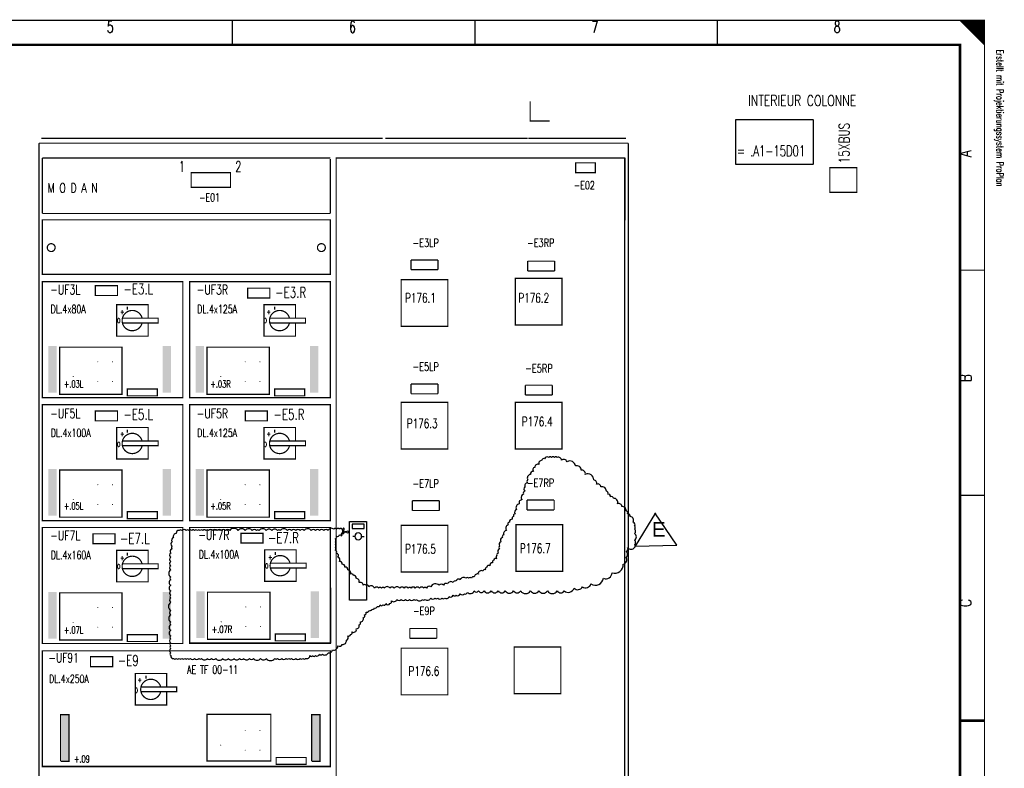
# Model space of a CAD drawing. Extents: x 0 to 409, y 0 to 285.
# Tile 3 of 3: x 209 to 409, y 133 to 285. Entities that reach past the tile are written whole.
import ezdxf
from ezdxf.enums import TextEntityAlignment as Align

# ---------------------------------------------------------------- set-up
doc = ezdxf.new("R2010")
doc.units = 0
doc.header["$MEASUREMENT"] = 0
doc.linetypes.add('GESTRICHELT', pattern=[3.75, 3, -0.75])
doc.layers.get('0').update_dxf_attribs({"color": 9, "linetype": 'CONTINUOUS'})
doc.layers.add('1', color=7, linetype='CONTINUOUS')
doc.styles.get("Standard").update_dxf_attribs({"font": 'simplex.shx', "bigfont": 'TXT.shx'})

msp = doc.modelspace()

# ---------------------------------------------------------------- linework, layer by layer
at = {"linetype": 'Continuous'}
for p, q in [((338.04, 184.78), (333.9, 178.03)), ((342.33, 178.19), (337.88, 184.78)), ((333.9, 178.03), (342.33, 178.19))]:
    msp.add_line(p, q, dxfattribs=at)
at = {"color": 0, "const_width": 0.25, "flags": 128}
for points in [[(0, 142.5), (0, 285), (405, 285), (405, 0), (0, 0), (0, 142.5)], [(400, 285), (405, 280), (404.75, 280.25), (404.75, 285), (404.5, 285), (404.5, 280.5), (404.25, 280.75), (404.25, 285), (404, 285), (404, 281), (403.75, 281.25), (403.75, 285), (403.5, 285), (403.5, 281.5), (403.25, 281.75)], [(401.5, 283.5), (401.5, 285), (401.25, 285), (401.25, 283.75), (401, 284), (401, 285), (400.75, 285), (400.75, 284.25), (400.5, 284.5), (400.5, 285), (400.25, 285), (400.25, 284.75)], [(403.25, 281.75), (403.25, 285), (403, 285), (403, 282), (402.75, 282.25), (402.75, 285), (402.5, 285), (402.5, 282.5), (402.25, 282.75), (402.25, 285), (402, 285), (402, 283), (401.75, 283.25), (401.75, 285), (401.5, 285)]]:
    msp.add_lwpolyline(points, dxfattribs=at)
at = {"color": 0, "flags": 128}
for points, const_width in [([(0, 285), (405, 285), (405, 0), (0, 0)], 0.25), ([(5, 280), (400, 280), (400, 5), (5, 5)], 0.5), ([(5, 280), (400, 280), (400, 5), (5, 5)], 0.25), ([(373.5, 255), (379, 255), (379, 250), (373.5, 250)], 0.25), ([(309.5, 232.5), (319, 232.5), (319, 223), (309.5, 223)], 0.25), ([(224, 231), (228.5, 231), (228.5, 229), (224, 229)], 0.25), ([(255, 230.5), (259.5, 230.5), (259.5, 228.5), (255, 228.5)], 0.25), ([(286.25, 232.25), (295.75, 232.25), (295.75, 222.75), (286.25, 222.75)], 0.25), ([(286.25, 207.25), (295.75, 207.25), (295.75, 197.75), (286.25, 197.75)], 0.25), ([(309.5, 207.25), (319, 207.25), (319, 197.75), (309.5, 197.75)], 0.25), ([(224, 205.5), (228.5, 205.5), (228.5, 203.5), (224, 203.5)], 0.25), ([(254.5, 205.5), (259, 205.5), (259, 203.5), (254.5, 203.5)], 0.25), ([(309.63, 182.38), (319.13, 182.38), (319.13, 172.88), (309.63, 172.88)], 0.25), ([(223.5, 180.5), (228, 180.5), (228, 178.5), (223.5, 178.5)], 0.25), ([(243.2, 181.8), (271.8, 181.8), (271.8, 158.2), (243.2, 158.2)], 0.25), ([(253.62, 180.63), (258.12, 180.63), (258.12, 178.63), (253.62, 178.63)], 0.25), ([(286.25, 182.25), (295.75, 182.25), (295.75, 172.75), (286.25, 172.75)], 0.25), ([(286.25, 157.25), (295.75, 157.25), (295.75, 147.75), (286.25, 147.75)], 0.25), ([(223, 155.5), (227.5, 155.5), (227.5, 153.5), (223, 153.5)], 0.25)]:
    msp.add_lwpolyline(points, close=True, dxfattribs=dict(at, const_width=const_width))
at = {"color": 0}
for points, const_width in [([(251.88, 285), (251.88, 280)], 0.25), ([(301.25, 285), (301.25, 280)], 0.25), ([(350.62, 285), (350.62, 280)], 0.25), ([(405, 234.17), (400, 234.17)], 0.25), ([(405, 188.33), (400, 188.33)], 0.25), ([(400, 142.5), (405, 142.5)], 0.5), ([(405, 142.5), (400, 142.5)], 0.25)]:
    msp.add_lwpolyline(points, dxfattribs=dict(at, const_width=const_width))
at = {"linetype": 'Continuous'}
msp.add_lwpolyline([(274.23, 181.46, 0.520567), (273.66, 181.46, 0.520567), (273.09, 181.46, 0.520567), (272.51, 181.46, 0.520567), (271.37, 181.18, 0.520567), (270.51, 181.18, 0.520567), (269.65, 181.18, 0.520567), (268.79, 181.18, 0.520567), (267.94, 181.18, 0.520567), (266.5, 181.18, 0.520567), (265.65, 181.18, 0.520567), (264.79, 181.18, 0.520567), (263.93, 181.18, 0.520567), (263.07, 181.18, 0.520567), (261.64, 181.18, 0.520567), (261.07, 181.18, 0.520567), (259.92, 181.18, 0.520567), (258.78, 181.18, 0.520567), (257.35, 181.18, 0.520567), (256.78, 181.18, 0.520567), (255.92, 181.18, 0.520567), (254.49, 181.18, 0.520567), (253.06, 181.18, 0.520567), (251.34, 181.18, 0.520567), (250.48, 181.18, 0.520567), (249.62, 181.18, 0.520567), (248.76, 181.18, 0.520567), (247.91, 181.18, 0.520567), (247.05, 181.18, 0.520567), (246.48, 181.18, 0.520567), (245.9, 181.18, 0.520567), (245.33, 181.18, 0.520567), (244.76, 181.18, 0.520567), (244.19, 181.18, 0.520567), (243.61, 181.18, 0.520567), (243.04, 181.18, 0.520567), (242.47, 181.18, 0.520567), (241.61, 181.18, 0.520567), (241.04, 181.18, 0.520567), (240.47, 180.61, 0.520567), (239.89, 179.75, 0.520567), (239.61, 178.89, 0.520567), (239.61, 178.03, 0.520567), (239.61, 177.46, 0.520567), (239.32, 176.6, 0.520567), (239.32, 175.75, 0.520567), (239.32, 174.89, 0.520567), (239.32, 174.03, 0.520567), (239.32, 173.17, 0.520567), (239.32, 171.74, 0.520567), (239.32, 171.17, 0.520567), (239.32, 170.03, 0.520567), (239.32, 168.88, 0.520567), (239.32, 168.03, 0.520567), (239.32, 167.45, 0.520567), (239.32, 166.6, 0.520567), (239.32, 164.88, 0.520567), (239.32, 164.02, 0.520567), (239.32, 162.59, 0.520567), (239.32, 162.02, 0.520567), (239.32, 160.88, 0.520567), (239.32, 159.74, 0.520567), (239.32, 159.16, 0.520567), (239.32, 158.31, 0.520567), (239.32, 157.73, 0.520567), (239.32, 157.16, 0.520567), (239.32, 156.3, 0.520567), (239.32, 155.73, 0.520567), (239.89, 155.16, 0.520567), (240.47, 155.16, 0.520567), (241.04, 155.16, 0.520567), (241.61, 155.16, 0.520567), (242.18, 155.16, 0.520567), (242.76, 155.16, 0.520567), (243.33, 155.16, 0.520567), (244.19, 155.16, 0.520567), (245.04, 155.16, 0.520567), (245.62, 155.16, 0.520567), (246.76, 155.16, 0.520567), (247.62, 155.16, 0.520567), (248.48, 155.16, 0.520567), (249.91, 155.16, 0.520567), (251.05, 155.16, 0.520567), (252.2, 155.16, 0.520567), (253.34, 155.16, 0.520567), (254.2, 155.16, 0.520567), (255.35, 155.16, 0.520567), (256.2, 155.16, 0.520567), (257.63, 155.16, 0.520567), (258.78, 155.16, 0.520567), (260.5, 155.16, 0.520567), (261.07, 155.16, 0.520567), (261.93, 155.16, 0.520567), (262.79, 155.16, 0.520567), (263.36, 155.16, 0.520567), (263.93, 155.16, 0.520567), (264.79, 155.16, 0.520567), (265.65, 155.16, 0.520567), (266.22, 155.16, 0.520567), (266.79, 155.16, 0.520567), (267.65, 155.73, 0.520567), (268.22, 155.73, 0.520567), (268.79, 155.73, 0.520567), (269.65, 156.02, 0.520567), (270.22, 156.02, 0.520567), (271.37, 156.3, 0.520567), (272.23, 156.88, 0.520567), (273.37, 157.73, 0.520567), (274.23, 158.02, 0.520567), (275.09, 158.88, 0.520567), (275.38, 159.74, 0.520567), (275.95, 160.02, 0.520567), (276.23, 160.59, 0.520567), (276.81, 160.59, 0.520567), (277.09, 161.16, 0.520567), (277.66, 162.02, 0.520567), (277.95, 162.59, 0.520567), (278.52, 163.45, 0.520567), (278.81, 164.02, 0.520567), (279.09, 164.6, 0.520567), (279.67, 164.88, 0.520567), (280.24, 165.17, 0.520567), (280.81, 165.45, 0.520567), (281.38, 165.74, 0.520567), (281.96, 166.03, 0.520567), (282.53, 166.03, 0.520567), (283.1, 166.31, 0.520567), (283.96, 166.31, 0.520567), (284.25, 166.88, 0.520567), (285.39, 167.17, 0.520567), (286.25, 167.17, 0.520567), (287.11, 167.17, 0.520567), (287.97, 167.17, 0.520567), (288.82, 167.17, 0.520567), (289.4, 167.17, 0.520567), (290.54, 167.17, 0.520567), (291.11, 167.17, 0.520567), (292.26, 167.45, 0.520567), (293.12, 167.45, 0.520567), (293.69, 167.45, 0.520567), (294.55, 167.45, 0.520567), (295.12, 167.45, 0.520567), (295.98, 167.74, 0.520567), (296.84, 168.03, 0.520567), (297.41, 168.03, 0.520567), (298.27, 168.31, 0.520567), (299.12, 168.31, 0.520567), (299.7, 168.6, 0.520567), (301.13, 168.88, 0.520567), (301.99, 168.88, 0.520567), (303.13, 168.88, 0.520567), (304.56, 168.88, 0.520567), (305.99, 168.88, 0.520567), (307.42, 168.88, 0.520567), (309.14, 168.88, 0.520567), (310.57, 168.88, 0.520567), (312.57, 168.88, 0.520567), (314.29, 168.88, 0.520567), (316.01, 168.88, 0.520567), (318.01, 168.88, 0.520567), (319.44, 168.88, 0.520567), (321.44, 169.46, 0.520567), (323.16, 169.74, 0.520567), (324.88, 170.31, 0.520567), (327.45, 171.46, 0.520567), (329.17, 172.6, 0.520567), (331.46, 174.32, 0.520567), (332.03, 175.75, 0.520567), (332.03, 176.89, 0.520567), (332.32, 177.75, 0.520567), (333.75, 177.75, 0.520567), (333.75, 178.32, 0.520567), (333.75, 179.18, 0.520567), (333.75, 180.61, 0.520567), (333.75, 181.46, 0.520567), (333.75, 182.04, 0.520567), (333.46, 182.89, 0.520567), (332.89, 184.04, 0.520567), (332.32, 184.61, 0.520567), (332.03, 185.18, 0.520567), (331.17, 186.04, 0.520567), (330.31, 186.61, 0.520567), (329.45, 187.75, 0.520567), (328.88, 188.04, 0.520567), (328.31, 188.61, 0.520567), (328.02, 189.18, 0.520567), (326.88, 190.04, 0.520567), (326.02, 190.61, 0.520567), (325.45, 191.47, 0.520567), (323.73, 192.61, 0.520567), (322.87, 193.47, 0.520567), (321.73, 194.33, 0.520567), (320.01, 195.19, 0.520567), (318.87, 195.47, 0.520567), (318.01, 196.05, 0.520567), (317.44, 196.05, 0.520567), (316.86, 196.05, 0.520567), (316.29, 196.05, 0.520567), (315.43, 195.76, 0.520567), (314.86, 195.47, 0.520567), (314.29, 194.62, 0.520567), (313.43, 194.04, 0.520567), (313.15, 193.19, 0.520567), (312.57, 192.61, 0.520567), (312, 191.47, 0.520567), (312, 190.9, 0.520567), (311.43, 190.04, 0.520567), (311.43, 189.18, 0.520567), (311.14, 188.61, 0.520567), (310.86, 187.47, 0.520567), (310.28, 186.61, 0.520567), (309.71, 185.47, 0.520567), (309.43, 184.61, 0.520567), (309.14, 184.04, 0.520567), (308.85, 183.47, 0.520567), (308.28, 182.89, 0.520567), (307.99, 182.32, 0.520567), (307.71, 181.18, 0.520567), (307.14, 180.32, 0.520567), (306.85, 179.75, 0.520567), (306.56, 178.89, 0.520567), (306.28, 178.03, 0.520567), (306.28, 177.46, 0.520567), (305.99, 176.6, 0.520567), (305.71, 176.03, 0.520567), (305.71, 175.46, 0.520567), (305.13, 175.17, 0.520567), (304.85, 174.6, 0.520567), (304.27, 174.03, 0.520567), (303.7, 173.74, 0.520567), (303.42, 173.17, 0.520567), (302.84, 172.89, 0.520567), (302.27, 172.89, 0.520567), (301.99, 172.32, 0.520567), (301.13, 171.74, 0.520567), (300.56, 171.46, 0.520567), (299.98, 171.46, 0.520567), (299.41, 171.46, 0.520567), (298.27, 171.17, 0.520567), (297.41, 170.89, 0.520567), (296.84, 170.6, 0.520567), (295.69, 170.31, 0.520567), (294.83, 170.03, 0.520567), (293.97, 170.03, 0.520567), (292.26, 169.74, 0.520567), (291.4, 169.46, 0.520567), (290.83, 169.46, 0.520567), (289.97, 169.46, 0.520567), (289.11, 169.46, 0.520567), (288.25, 169.46, 0.520567), (287.68, 169.46, 0.520567), (286.82, 169.46, 0.520567), (285.96, 169.46, 0.520567), (284.82, 169.46, 0.520567), (283.96, 169.46, 0.520567), (282.81, 169.46, 0.520567), (282.24, 169.46, 0.520567), (281.67, 169.46, 0.520567), (280.81, 169.46, 0.520567), (279.67, 169.74, 0.520567), (279.09, 170.03, 0.520567), (278.52, 170.03, 0.520567), (277.66, 170.6, 0.520567), (277.09, 171.46, 0.520567), (276.52, 172.03, 0.520567), (275.95, 172.32, 0.520567), (275.38, 173.17, 0.520567), (274.8, 173.74, 0.520567), (274.23, 174.32, 0.520567), (273.66, 174.89, 0.520567), (273.37, 175.75, 0.520567), (273.09, 176.6, 0.520567), (272.8, 177.18, 0.520567), (272.8, 177.75, 0.520567), (272.8, 178.32, 0.520567), (272.8, 178.89, 0.520567), (272.8, 179.46, 0.520567), (273.09, 180.03, 0.520567), (273.66, 180.32, 0.520567), (274.23, 180.61, 0.520567), (274.52, 181.18, 0.520567), (274.52, 181.75, 0.520567), (274.52, 181.18, 0.520567), (275.09, 180.89, 0.520567), (275.66, 180.89, 0.520567), (275.09, 180.89, 0.520567), (274.43, 180.45, 0.520567), (274.03, 180.06, 0.520567), (274.1, 180.6, 0.520567)], format="xyb", close=True, dxfattribs=at)
at = {"color": 0, "linetype": 'GESTRICHELT', "const_width": 0.25, "flags": 128}
msp.add_lwpolyline([(309.25, 157.5), (318.75, 157.5), (318.75, 148), (309.25, 148)], close=True, dxfattribs=at)
at = {"layer": '1', "color": 0}
for p, q in [((354.37, 260.23), (354.37, 264.83)), ((354.37, 264.83), (370.07, 264.83)), ((370.16, 260.23), (370.16, 264.83)), ((354.37, 255.63), (354.37, 260.23)), ((370.16, 255.63), (370.16, 260.23)), ((370.07, 255.63), (354.37, 255.63)), ((275.7, 175), (275.7, 183)), ((275.7, 183), (279.2, 183)), ((277.5, 182.5), (276.3, 182.5)), ((276.3, 182.5), (276.3, 181.6)), ((278.7, 182.5), (277.5, 182.5)), ((278.7, 181.6), (278.7, 182.5)), ((279.2, 183), (279.2, 167)), ((276.3, 181.6), (278.7, 181.6)), ((276.9, 180), (276.4, 180)), ((278.3, 180), (278.7, 180)), ((275.7, 167), (275.7, 175)), ((279.2, 167), (275.7, 167))]:
    msp.add_line(p, q, dxfattribs=at)
at = {"layer": '1', "color": 0, "flags": 128}
for points, const_width in [([(312.5, 268.5), (312.5, 264.5), (316.5, 264.5)], 0.25), ([(212.5, 235), (212.5, 260), (272.5, 260)], 0.1), ([(234.74, 224.44), (234.74, 227.14), (228.34, 227.14), (228.34, 220.74), (234.74, 220.74), (234.74, 223.46)], 0.25), ([(264.74, 224.44), (264.74, 227.14), (258.34, 227.14), (258.34, 220.74), (264.74, 220.74), (264.74, 223.46)], 0.25), ([(229.5, 224.4), (236.78, 224.4), (236.78, 223.43), (229.55, 223.43)], 0.25), ([(259.5, 224.4), (266.77, 224.4), (266.77, 223.43), (259.55, 223.43)], 0.25), ([(213.2, 208.2), (241.8, 208.2), (241.8, 219.4)], 0.25), ([(271.8, 208.2), (243.2, 208.2), (243.2, 219.4)], 0.25), ([(224.5, 215.5), (224.5, 215.6), (224.5, 215.4), (224.5, 215.5), (224.4, 215.5), (224.6, 215.5)], 0.1), ([(227.5, 215.5), (227.5, 215.6), (227.5, 215.4), (227.5, 215.5), (227.4, 215.5), (227.6, 215.5)], 0.1), ([(254.5, 215.5), (254.5, 215.6), (254.5, 215.4), (254.5, 215.5), (254.4, 215.5), (254.6, 215.5)], 0.1), ([(257.5, 215.5), (257.5, 215.6), (257.5, 215.4), (257.5, 215.5), (257.4, 215.5), (257.6, 215.5)], 0.1), ([(219.5, 212.5), (219.5, 212.6), (219.5, 212.4), (219.5, 212.5), (219.4, 212.5), (219.6, 212.5)], 0.1), ([(249.5, 212.5), (249.5, 212.6), (249.5, 212.4), (249.5, 212.5), (249.4, 212.5), (249.6, 212.5)], 0.1), ([(224.5, 211.5), (224.5, 211.6), (224.5, 211.4), (224.5, 211.5), (224.4, 211.5), (224.6, 211.5)], 0.1), ([(227.5, 211.5), (227.5, 211.6), (227.5, 211.4), (227.5, 211.5), (227.4, 211.5), (227.6, 211.5)], 0.1), ([(254.5, 211.5), (254.5, 211.6), (254.5, 211.4), (254.5, 211.5), (254.4, 211.5), (254.6, 211.5)], 0.1), ([(257.5, 211.5), (257.5, 211.6), (257.5, 211.4), (257.5, 211.5), (257.4, 211.5), (257.6, 211.5)], 0.1), ([(234.74, 199.44), (234.74, 202.14), (228.34, 202.14), (228.34, 195.74), (234.74, 195.74), (234.74, 198.46)], 0.25), ([(264.74, 199.44), (264.74, 202.14), (258.34, 202.14), (258.34, 195.74), (264.74, 195.74), (264.74, 198.46)], 0.25), ([(229.5, 199.4), (236.78, 199.4), (236.78, 198.43), (229.55, 198.43)], 0.25), ([(259.5, 199.4), (266.77, 199.4), (266.77, 198.43), (259.55, 198.43)], 0.25), ([(213.2, 183.2), (241.8, 183.2), (241.8, 194.4)], 0.25), ([(271.8, 183.2), (243.2, 183.2), (243.2, 194.4)], 0.25), ([(224.5, 190.5), (224.5, 190.6), (224.5, 190.4), (224.5, 190.5), (224.4, 190.5), (224.6, 190.5)], 0.1), ([(227.5, 190.5), (227.5, 190.6), (227.5, 190.4), (227.5, 190.5), (227.4, 190.5), (227.6, 190.5)], 0.1), ([(254.5, 190.5), (254.5, 190.6), (254.5, 190.4), (254.5, 190.5), (254.4, 190.5), (254.6, 190.5)], 0.1), ([(257.5, 190.5), (257.5, 190.6), (257.5, 190.4), (257.5, 190.5), (257.4, 190.5), (257.6, 190.5)], 0.1), ([(219.5, 187.5), (219.5, 187.6), (219.5, 187.4), (219.5, 187.5), (219.4, 187.5), (219.6, 187.5)], 0.1), ([(224.5, 186.5), (224.5, 186.6), (224.5, 186.4), (224.5, 186.5), (224.4, 186.5), (224.6, 186.5)], 0.1), ([(227.5, 186.5), (227.5, 186.6), (227.5, 186.4), (227.5, 186.5), (227.4, 186.5), (227.6, 186.5)], 0.1), ([(249.5, 187.5), (249.5, 187.6), (249.5, 187.4), (249.5, 187.5), (249.4, 187.5), (249.6, 187.5)], 0.1), ([(254.5, 186.5), (254.5, 186.6), (254.5, 186.4), (254.5, 186.5), (254.4, 186.5), (254.6, 186.5)], 0.1), ([(257.5, 186.5), (257.5, 186.6), (257.5, 186.4), (257.5, 186.5), (257.4, 186.5), (257.6, 186.5)], 0.1), ([(234.74, 174.44), (234.74, 177.14), (228.34, 177.14), (228.34, 170.74), (234.74, 170.74), (234.74, 173.46)], 0.25), ([(264.86, 174.56), (264.86, 177.26), (258.46, 177.26), (258.46, 170.86), (264.86, 170.86), (264.86, 173.59)], 0.25), ([(229.5, 174.4), (236.78, 174.4), (236.78, 173.43), (229.55, 173.43)], 0.25), ([(259.62, 174.53), (266.9, 174.53), (266.9, 173.55), (259.67, 173.55)], 0.25), ([(213.2, 158.2), (241.8, 158.2), (241.8, 169.4)], 0.25), ([(271.8, 158.2), (243.2, 158.2), (243.2, 169.4)], 0.25), ([(243.32, 158.33), (271.92, 158.33), (271.92, 169.53)], 0.25), ([(224.5, 165.5), (224.5, 165.6), (224.5, 165.4), (224.5, 165.5), (224.4, 165.5), (224.6, 165.5)], 0.1), ([(227.5, 165.5), (227.5, 165.6), (227.5, 165.4), (227.5, 165.5), (227.4, 165.5), (227.6, 165.5)], 0.1), ([(254.62, 165.63), (254.62, 165.73), (254.62, 165.53), (254.62, 165.63), (254.52, 165.63), (254.72, 165.63)], 0.1), ([(257.62, 165.63), (257.62, 165.73), (257.62, 165.53), (257.62, 165.63), (257.52, 165.63), (257.72, 165.63)], 0.1), ([(219.5, 162.5), (219.5, 162.6), (219.5, 162.4), (219.5, 162.5), (219.4, 162.5), (219.6, 162.5)], 0.1), ([(249.62, 162.63), (249.62, 162.73), (249.62, 162.53), (249.62, 162.63), (249.52, 162.63), (249.72, 162.63)], 0.1), ([(224.5, 161.5), (224.5, 161.6), (224.5, 161.4), (224.5, 161.5), (224.4, 161.5), (224.6, 161.5)], 0.1), ([(227.5, 161.5), (227.5, 161.6), (227.5, 161.4), (227.5, 161.5), (227.4, 161.5), (227.6, 161.5)], 0.1), ([(254.62, 161.63), (254.62, 161.73), (254.62, 161.53), (254.62, 161.63), (254.52, 161.63), (254.72, 161.63)], 0.1), ([(257.62, 161.63), (257.62, 161.73), (257.62, 161.53), (257.62, 161.63), (257.52, 161.63), (257.72, 161.63)], 0.1), ([(238.51, 149.4), (238.51, 152.1), (232.11, 152.1), (232.11, 145.7), (238.51, 145.7), (238.51, 148.43)], 0.25), ([(233.28, 149.36), (240.55, 149.36), (240.55, 148.39), (233.32, 148.39)], 0.25), ([(217, 134.2), (218.6, 134.2), (218.6, 143.7), (216.9, 143.7), (216.9, 134.2)], 0.25), ([(268.1, 134.2), (269.7, 134.2), (269.7, 143.7), (268, 143.7), (268, 134.2)], 0.25), ([(254.5, 140.5), (254.5, 140.6), (254.5, 140.4), (254.5, 140.5), (254.4, 140.5), (254.6, 140.5)], 0.1), ([(257.5, 140.5), (257.5, 140.6), (257.5, 140.4), (257.5, 140.5), (257.4, 140.5), (257.6, 140.5)], 0.1), ([(249.5, 137.5), (249.5, 137.6), (249.5, 137.4), (249.5, 137.5), (249.4, 137.5), (249.6, 137.5)], 0.1), ([(254.5, 136.5), (254.5, 136.6), (254.5, 136.4), (254.5, 136.5), (254.4, 136.5), (254.6, 136.5)], 0.1), ([(257.5, 136.5), (257.5, 136.6), (257.5, 136.4), (257.5, 136.5), (257.4, 136.5), (257.6, 136.5)], 0.1)]:
    msp.add_lwpolyline(points, dxfattribs=dict(at, const_width=const_width))
at = {"layer": '1', "color": 0}
for points, const_width in [([(213, 261), (252, 261)], 0.25), ([(252, 261), (282.5, 261)], 0.25), ([(283, 261), (312, 261)], 0.25), ([(312.1, 261), (332, 261)], 0.25), ([(212.5, 90), (212.5, 260)], 0.25), ([(212.5, 260), (252.5, 260)], 0.25), ([(252.5, 260), (272.5, 260)], 0.25), ([(272.5, 260), (292.5, 260)], 0.25), ([(272.5, 260), (297.5, 260)], 0.1), ([(292.5, 260), (312.5, 260)], 0.25), ([(312.5, 260), (332.5, 260)], 0.25), ([(332.5, 260), (332.5, 90)], 0.25), ([(213.2, 257), (213.2, 245.7)], 0.25), ([(213.2, 257), (251.8, 257)], 0.25), ([(251.8, 257), (271.8, 257)], 0.25), ([(271.8, 256.75), (271.8, 245.7)], 0.25), ([(331.8, 257), (331.8, 244.3)], 0.25), ([(213.2, 245.7), (251.8, 245.7)], 0.25), ([(251.8, 245.7), (271.8, 245.7)], 0.25), ([(288.25, 236.25), (288.25, 234.25)], 0.25), ([(288.25, 236.25), (293.75, 236.25)], 0.25), ([(293.75, 236.25), (293.75, 234.25)], 0.25), ([(312, 236), (312, 234)], 0.25), ([(312, 236), (317.5, 236)], 0.25), ([(317.5, 236), (317.5, 234)], 0.25), ([(293.75, 234.25), (288.25, 234.25)], 0.25), ([(317.5, 234), (312, 234)], 0.25), ([(230.5, 226.7), (230.5, 226.1)], 0.25), ([(260.5, 226.7), (260.5, 226.1)], 0.25), ([(288.25, 211), (288.25, 209)], 0.25), ([(288.25, 211), (293.75, 211)], 0.25), ([(293.75, 211), (293.75, 209)], 0.25), ([(311.5, 210.75), (311.5, 208.75)], 0.25), ([(311.5, 210.75), (317, 210.75)], 0.25), ([(317, 210.75), (317, 208.75)], 0.25), ([(293.75, 209), (288.25, 209)], 0.25), ([(317, 208.75), (311.5, 208.75)], 0.25), ([(230.5, 201.7), (230.5, 201.1)], 0.25), ([(260.5, 201.7), (260.5, 201.1)], 0.25), ([(288.5, 187.25), (288.5, 185.25)], 0.25), ([(288.5, 187.25), (294, 187.25)], 0.25), ([(294, 187.25), (294, 185.25)], 0.25), ([(311.88, 187.38), (311.88, 185.38)], 0.25), ([(311.88, 187.38), (317.38, 187.38)], 0.25), ([(317.38, 187.38), (317.38, 185.38)], 0.25), ([(294, 185.25), (288.5, 185.25)], 0.25), ([(317.38, 185.38), (311.88, 185.38)], 0.25), ([(230.5, 176.7), (230.5, 176.1)], 0.25), ([(260.62, 176.83), (260.62, 176.23)], 0.25), ([(288, 161.25), (288, 159.25)], 0.25), ([(288, 161.25), (293.5, 161.25)], 0.25), ([(293.5, 161.25), (293.5, 159.25)], 0.25), ([(293.5, 159.25), (288, 159.25)], 0.25), ([(234.28, 151.66), (234.28, 151.06)], 0.25), ([(213.2, 133.2), (271.8, 133.2)], 0.25)]:
    msp.add_lwpolyline(points, dxfattribs=dict(at, const_width=const_width))
at = {"layer": '1', "color": 0, "const_width": 0.25, "flags": 128}
for points in [[(273, 257), (331.75, 257), (331.75, 107), (273, 107)], [(321.75, 256), (325.75, 256), (325.75, 254), (321.75, 254)], [(243.5, 254), (251.5, 254), (251.5, 251), (243.5, 251)], [(213.2, 233.3), (271.8, 233.3), (271.8, 244.4), (213.2, 244.4)], [(213.2, 208.2), (241.8, 208.2), (241.8, 231.8), (213.2, 231.8)], [(243.2, 208.2), (271.8, 208.2), (271.8, 231.8), (243.2, 231.8)], [(216.7, 218.5), (229.4, 218.5), (229.4, 208.9), (216.7, 208.9)], [(246.7, 218.5), (259.4, 218.5), (259.4, 208.9), (246.7, 208.9)], [(230.5, 208.6), (236.6, 208.6), (236.6, 210), (230.5, 210)], [(260.5, 208.6), (266.6, 208.6), (266.6, 210), (260.5, 210)], [(213.2, 183.2), (241.8, 183.2), (241.8, 206.8), (213.2, 206.8)], [(243.2, 183.2), (271.8, 183.2), (271.8, 206.8), (243.2, 206.8)], [(216.7, 193.5), (229.4, 193.5), (229.4, 183.9), (216.7, 183.9)], [(246.7, 193.5), (259.4, 193.5), (259.4, 183.9), (246.7, 183.9)], [(230.5, 183.6), (236.6, 183.6), (236.6, 185), (230.5, 185)], [(260.5, 183.6), (266.6, 183.6), (266.6, 185), (260.5, 185)], [(213.2, 158.2), (241.8, 158.2), (241.8, 181.8), (213.2, 181.8)], [(216.7, 168.5), (229.4, 168.5), (229.4, 158.9), (216.7, 158.9)], [(246.82, 168.63), (259.52, 168.63), (259.52, 159.03), (246.82, 159.03)], [(230.5, 158.6), (236.6, 158.6), (236.6, 160), (230.5, 160)], [(260.62, 158.73), (266.72, 158.73), (266.72, 160.13), (260.62, 160.13)], [(213.2, 156.7), (271.8, 156.7), (271.8, 133.1), (213.2, 133.1)], [(246.7, 134.3), (259.7, 134.3), (259.7, 143.8), (246.7, 143.8)], [(260.8, 133.6), (266.9, 133.6), (266.9, 135), (260.8, 135)]]:
    msp.add_lwpolyline(points, close=True, dxfattribs=at)
for points in [[(215.8, 238.75, 1), (214.2, 238.75, 1)], [(270.8, 238.75, 1), (269.2, 238.75, 1)]]:
    msp.add_lwpolyline(points, format="xyb", close=True, dxfattribs=at)
for points in [[(233.5, 224.4, 1), (229.5, 223.4, 0.780776), (233.5, 223.4)], [(263.5, 224.4, 1), (259.5, 223.4, 0.780776), (263.5, 223.4)], [(233.5, 199.4, 1), (229.5, 198.4, 0.780776), (233.5, 198.4)], [(263.5, 199.4, 1), (259.5, 198.4, 0.780776), (263.5, 198.4)], [(233.5, 174.4, 1), (229.5, 173.4, 0.780776), (233.5, 173.4)], [(263.62, 174.53, 1), (259.62, 173.53, 0.780776), (263.62, 173.53)], [(237.28, 149.36, 1), (233.28, 148.36, 0.780776), (237.28, 148.36)]]:
    msp.add_lwpolyline(points, format="xyb", dxfattribs=at)
at = {"layer": '1', "color": 0}
for start, end in [(0, 180), (180, 0)]:
    msp.add_arc((277.5, 180), 0.7, start, end, dxfattribs=at)
for points in [[(214.4, 218.7), (216.1, 218.7), (214.4, 209.2), (216.1, 209.2)], [(237.7, 218.7), (239.4, 218.7), (237.7, 209.2), (239.4, 209.2)], [(244.4, 218.7), (246.1, 218.7), (244.4, 209.2), (246.1, 209.2)], [(267.7, 218.7), (269.4, 218.7), (267.7, 209.2), (269.4, 209.2)], [(214.4, 193.7), (216.1, 193.7), (214.4, 184.2), (216.1, 184.2)], [(237.7, 193.7), (239.4, 193.7), (237.7, 184.2), (239.4, 184.2)], [(244.4, 193.7), (246.1, 193.7), (244.4, 184.2), (246.1, 184.2)], [(267.7, 193.7), (269.4, 193.7), (267.7, 184.2), (269.4, 184.2)], [(214.4, 168.7), (216.1, 168.7), (214.4, 159.2), (216.1, 159.2)], [(237.7, 168.7), (239.4, 168.7), (237.7, 159.2), (239.4, 159.2)], [(244.52, 168.83), (246.22, 168.83), (244.52, 159.33), (246.22, 159.33)], [(267.82, 168.83), (269.52, 168.83), (267.82, 159.33), (269.52, 159.33)], [(216.9, 143.7), (218.6, 143.7), (216.9, 134.2), (218.6, 134.2)], [(268, 143.7), (269.7, 143.7), (268, 134.2), (269.7, 134.2)]]:
    msp.add_solid(points, dxfattribs=at)

# ---------------------------------------------------------------- texts
at = {"color": 0}
for s, height, width, p in [('5', 2.38, 0.672, (226.99, 284.86)), ('6', 2.38, 0.672, (276.32, 284.86)), ('7', 2.38, 0.672, (325.66, 284.86)), ('8', 2.38, 0.672, (374.99, 284.86)), ('P176.1', 1.905, 0.690667, (290.17, 229.49)), ('P176.2', 1.905, 0.690667, (313.23, 229.49)), ('P176.3', 1.905, 0.690667, (290.52, 203.94)), ('P176.4', 1.905, 0.690667, (313.94, 204.29)), ('P176.5', 1.905, 0.690667, (290.17, 178.38)), ('P176.7', 1.905, 0.690667, (313.54, 178.51)), ('P176.6', 1.905, 0.690667, (290.87, 153.54))]:
    msp.add_text(s, height=height, dxfattribs=dict(at, width=width)).set_placement(p, align=Align.TOP_CENTER)
at = {"color": 0, "width": 0.622634}
msp.add_text('Erstellt mit Projektierungssystem ProPlan', height=1.4287, rotation=270, dxfattribs=at).set_placement((407.02, 279.06), align=Align.BOTTOM_LEFT)
at = {"color": 0}
for s, height, width, p in [('INTERIEUR COLONNE', 2.1431, 0.756235, (356.87, 269.74)), ('-E3.L', 2.143, 0.7168, (229.7, 231.41)), ('-E3.R', 2.143, 0.7168, (260.6, 230.7)), ('-E5.L', 2.143, 0.7168, (229.7, 205.85)), ('-E5.R', 2.143, 0.7168, (260.25, 205.85)), ('-E7.L', 2.143, 0.7168, (228.99, 180.65)), ('-E7.R', 2.143, 0.7168, (259.11, 180.78)), ('-E9', 2.143, 0.709333, (228.56, 155.81))]:
    msp.add_text(s, height=height, dxfattribs=dict(at, width=width)).set_placement(p, align=Align.TOP_LEFT)
for s, height, width, p in [('15XBUS', 2.143, 0.730667, (375.35, 255.9)), ('A', 2.38, 0.76, (399.91, 257.17)), ('B', 2.38, 0.76, (399.91, 211.39)), ('C', 2.38, 0.76, (399.92, 165.61))]:
    msp.add_text(s, height=height, rotation=90, dxfattribs=dict(at, width=width)).set_placement(p, align=Align.TOP_LEFT)
at = {"linetype": 'Continuous', "insert": (337.27, 182.94), "char_height": 3, "width": 2.4542, "attachment_point": 1}
msp.add_mtext('{\\fArial|b0|i0|c0|p34;E}', dxfattribs=at)
at = {"layer": '1', "color": 0}
for s, height, width, p in [('= .A1-15D01', 2.1431, 0.696727, (368.49, 256.71)), ('1', 2.14, 0.672, (242.22, 253.55))]:
    msp.add_text(s, height=height, dxfattribs=dict(at, width=width)).set_placement(p, align=Align.BOTTOM_RIGHT)
for s, height, width, p in [('2', 2.14, 0.672, (252.46, 253.55)), ('-UF3L', 1.905, 0.7296, (214.8, 228.67)), ('-UF3R', 1.905, 0.7296, (244.63, 228.67)), ('+.03L', 1.429, 0.6992, (217.57, 209.84)), ('+.03R', 1.429, 0.6992, (247.39, 209.84)), ('-UF5L', 1.905, 0.7296, (214.8, 203.47)), ('-UF5R', 1.905, 0.7296, (244.63, 203.47)), ('+.05L', 1.429, 0.6992, (217.57, 185)), ('+.05R', 1.429, 0.6992, (247.39, 185)), ('-UF7L', 1.905, 0.7296, (214.8, 178.62)), ('-UF7R', 1.905, 0.7296, (244.93, 178.75)), ('+.07L', 1.429, 0.6992, (217.57, 159.8)), ('+.07R', 1.429, 0.6992, (247.69, 159.92)), ('-UF91', 1.905, 0.712, (214.45, 153.78)), ('+.09', 1.429, 0.684, (219.66, 133.53))]:
    msp.add_text(s, height=height, dxfattribs=dict(at, width=width)).set_placement(p, align=Align.BOTTOM_LEFT)
for s, height, width, p in [('M O D A N', 1.905, 0.731556, (214.27, 251.85)), ('DL.4x80A', 1.667, 0.699, (214.88, 227.08)), ('DL.4x125A', 1.667, 0.696, (244.73, 227.08)), ('DL.4x100A', 1.667, 0.696, (214.92, 201.88)), ('DL.4x125A', 1.667, 0.696, (244.73, 201.88)), ('DL.4x160A', 1.667, 0.696, (214.92, 177.03)), ('DL.4x100A', 1.667, 0.696, (245.04, 177.16)), ('AE TF 00-11', 1.6669, 0.696, (242.67, 153.72)), ('DL.4x250A', 1.667, 0.696, (214.56, 151.83))]:
    msp.add_text(s, height=height, dxfattribs=dict(at, width=width)).set_placement(p, align=Align.TOP_LEFT)
for s, height, width, p in [('-E02', 1.667, 0.7, (323.53, 252.28)), ('-E01', 1.667, 0.7, (247.22, 249.79)), ('-E3LP', 1.667, 0.7296, (291.23, 240.56)), ('-E3RP', 1.667, 0.7296, (314.65, 240.56)), ('+', 0.953, 0.696, (229.47, 226.15)), ('+', 0.953, 0.696, (259.29, 226.15)), ('0', 0.953, 0.672, (228.76, 224.38)), ('0', 0.953, 0.672, (258.58, 224.38)), ('-E5LP', 1.667, 0.7296, (291.23, 215.36)), ('-E5RP', 1.667, 0.7296, (314.3, 215.01)), ('+', 0.953, 0.696, (229.47, 201.31)), ('+', 0.953, 0.696, (259.29, 201.31)), ('0', 0.953, 0.672, (228.76, 199.18)), ('0', 0.953, 0.672, (258.58, 199.18)), ('-E7LP', 1.667, 0.7296, (291.23, 191.59)), ('-E7RP', 1.667, 0.7296, (314.6, 191.71)), ('+', 0.953, 0.696, (229.47, 176.11)), ('0', 0.953, 0.672, (258.89, 174.46)), ('+', 0.953, 0.696, (259.6, 176.24)), ('0', 0.953, 0.672, (228.76, 174.34)), ('-E9P', 1.667, 0.722, (290.87, 165.68)), ('+', 0.953, 0.696, (233.02, 151.27)), ('0', 0.953, 0.672, (232.31, 149.14))]:
    msp.add_text(s, height=height, dxfattribs=dict(at, width=width)).set_placement(p, align=Align.TOP_CENTER)

doc.saveas('drawing.dxf')
